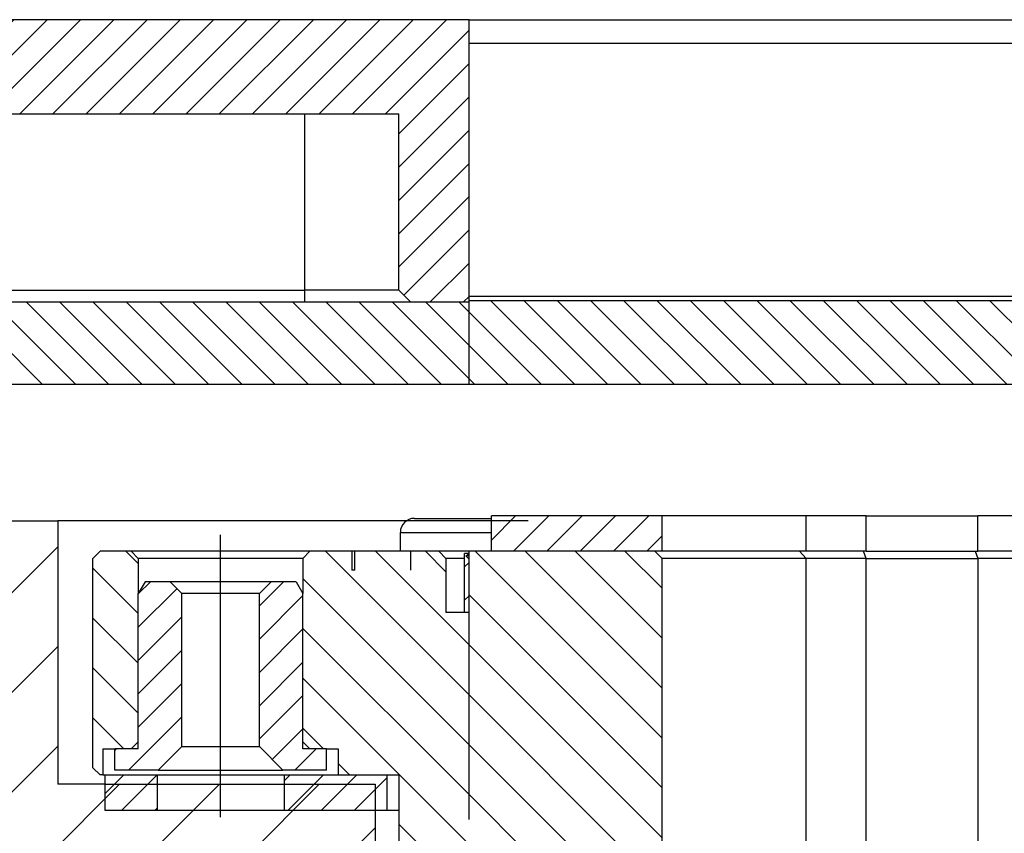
# Model space of a CAD drawing. Extents: x -1765 to 4890, y -3431 to 1272.
# Tile 117 of 189: x 2993 to 3035, y -2485 to -2451. Entities that reach past the tile are written whole.
import ezdxf

# ---------------------------------------------------------------- set-up
doc = ezdxf.new("R2010")
doc.units = 0
for name, pattern in [('DASHED', [15, 7, -8]), ('DOT_CENTER', [14, 12, -1, 0, -1]), ('PHANTOM', [13, 10, -1, 0, -1, 0, -1])]:
    doc.linetypes.add(name, pattern=pattern)
doc.layers.get('0').update_dxf_attribs({"linetype": 'CONTINUOUS'})
doc.layers.add('1', color=7, linetype='CONTINUOUS')
pattern_1 = [(225, (0, 0), (0.70710678, -0.70710678), [])]
pattern_2 = [(-135, (0, 0), (0.70710678, -0.70710678), [])]
pattern_3 = [(135, (0, 0), (-1.0606602, -1.0606602), [])]
pattern_4 = [(135, (0, 0), (-0.70710678, -0.70710678), [])]

# ---------------------------------------------------------------- blocks, each defined once
blk = doc.blocks.new('RING_CARRIER__2', base_point=(2925.83, -2517.051))
at = {"layer": '1', "linetype": 'CONTINUOUS'}
h = blk.add_hatch(dxfattribs=at)
h.set_pattern_fill('USER', color=6, scale=3, angle=45, pattern_type=0)
h.set_pattern_definition([(45, (0, 400), (-2.1213203, 2.1213203), [])])
h.paths.add_polyline_path([(2994.415, -2472.051), (2925.83, -2472.051), (2925.83, -2517.051), (2979.83, -2517.051), (2981.83, -2515.051), (2981.83, -2512.051), (2931.83, -2512.051), (2931.83, -2488.051), (2935.83, -2488.051), (2935.83, -2478.051), (2958.415, -2478.051), (2958.415, -2484.051), (2974.415, -2484.051), (2974.415, -2501.051), (3007.915, -2501.051), (3007.915, -2483.251), (3005.165, -2483.251), (2999.665, -2483.251), (2996.415, -2483.251), (2994.415, -2483.251)])
at = {"color": 6, "linetype": 'CONTINUOUS'}
for p, q in [((2925.83, -2472.051), (2994.415, -2472.051)), ((3014.415, -2472.051), (2994.415, -2472.051)), ((2994.415, -2472.051), (2994.415, -2483.251)), ((2996.415, -2483.251), (2994.415, -2483.251)), ((2996.415, -2483.251), (2999.665, -2483.251)), ((2999.665, -2483.251), (3005.165, -2483.251)), ((3005.165, -2483.251), (3007.915, -2483.251)), ((3007.915, -2483.251), (3007.915, -2501.051))]:
    blk.add_line(p, q, dxfattribs=at)
blk = doc.blocks.new('E7018FA__3', base_point=(3032.193, -2451.751))
blk.add_blockref('RING_CARRIER__2', (2925.83, -2517.051))
blk = doc.blocks.new('E7018C_512_ASSY__4', base_point=(2906.7, -2519.751))
blk.add_blockref('E7018FA__3', (3032.193, -2451.751))
blk = doc.blocks.new('SEC1__5', base_point=(2906.7, -2519.751))
blk.add_blockref('E7018C_512_ASSY__4', (2906.7, -2519.751))
blk = doc.blocks.new('VIEW1_POGO_TOWER__26', base_point=(2887.013, -2814.656))
blk.add_blockref('SEC1__5', (2906.7, -2519.751))
blk = doc.blocks.new('SEC_DD__27', base_point=(3500.99, -2456.251))
blk.add_blockref('VIEW1_POGO_TOWER__26', (2887.013, -2814.656))
blk = doc.blocks.new('D-E6980-90193-1S11B__28', base_point=(3525.638, -2222.889))
at = {"layer": '1'}
blk.add_blockref('SEC_DD__27', (3500.99, -2456.251), dxfattribs=at)
blk = doc.blocks.new('INSULATOR_RING_E7018-25451', base_point=(2996.415, -2482.851))
at = {"linetype": 'CONTINUOUS'}
h = blk.add_hatch(dxfattribs=at)
h.set_pattern_fill('USER', color=1, angle=225, pattern_type=0)
h.set_pattern_definition(pattern_1)
h.paths.add_polyline_path([(2998.64, -2484.351), (2996.415, -2484.351), (2996.415, -2482.851), (2998.64, -2482.851)])
h = blk.add_hatch(dxfattribs=at)
h.set_pattern_fill('USER', color=1, angle=225, pattern_type=0)
h.set_pattern_definition(pattern_1)
h.paths.add_polyline_path([(3006.34, -2482.851), (3008.415, -2482.851), (3008.415, -2484.351), (3004.04, -2484.351), (3004.04, -2482.851)])
at = {"color": 7, "linetype": 'CONTINUOUS'}
for p, q in [((2996.415, -2482.851), (2996.415, -2484.351)), ((2996.415, -2482.851), (2998.64, -2482.851)), ((2998.64, -2482.851), (2998.64, -2484.351)), ((3004.04, -2482.851), (3004.04, -2484.351)), ((3004.04, -2482.851), (3006.34, -2482.851)), ((3006.34, -2482.851), (3008.415, -2482.851)), ((3008.415, -2482.851), (3008.415, -2484.351)), ((2996.415, -2484.351), (2998.64, -2484.351)), ((2998.64, -2484.351), (3001.34, -2484.351)), ((3001.34, -2484.351), (3004.04, -2484.351)), ((3004.04, -2484.351), (3008.415, -2484.351)), ((3008.415, -2484.351), (3008.915, -2484.351))]:
    blk.add_line(p, q, dxfattribs=at)
at = {"color": 6, "linetype": 'CONTINUOUS'}
for p, q in [((2998.64, -2482.851), (3001.34, -2482.851)), ((3001.34, -2482.851), (3004.04, -2482.851))]:
    blk.add_line(p, q, dxfattribs=at)
at = {"color": 7, "linetype": 'DASHED'}
blk.add_line((3008.415, -2482.851), (3008.915, -2482.851), dxfattribs=at)
blk = doc.blocks.new('SCR_M5X16_PAN_INB_051514_5', base_point=(3008.982, -2471.951))
at = {"color": 7, "linetype": 'CONTINUOUS'}
for p, q in [((3009.582, -2471.951), (3012.858, -2471.951)), ((3008.982, -2473.351), (3008.982, -2472.551))]:
    blk.add_line(p, q, dxfattribs=at)
at = {"color": 1, "linetype": 'CONTINUOUS'}
blk.add_line((3008.982, -2472.551), (3012.858, -2472.551), dxfattribs=at)
at = {"color": 7, "linetype": 'CONTINUOUS'}
blk.add_arc((3009.582, -2472.551), 0.6, 90, 180, dxfattribs=at)
blk = doc.blocks.new('SCREW_M5X16_INB_SET', base_point=(3008.982, -2471.951))
blk.add_blockref('SCR_M5X16_PAN_INB_051514_5', (3008.982, -2471.951))
blk = doc.blocks.new('INSULATOR_RING_E7018-25452', base_point=(3012.858, -2471.851))
at = {"linetype": 'CONTINUOUS'}
h = blk.add_hatch(dxfattribs=at)
h.set_pattern_fill('USER', color=1, angle=225, pattern_type=0)
h.set_pattern_definition(pattern_1)
h.paths.add_polyline_path([(3015.93, -2473.351), (3015.813, -2473.351), (3015.671, -2473.351), (3015.634, -2473.351), (3015.504, -2473.351), (3015.481, -2473.351), (3015.443, -2473.351), (3015.417, -2473.351), (3015.311, -2473.351), (3015.19, -2473.351), (3015.104, -2473.351), (3015.052, -2473.351), (3012.858, -2473.351), (3012.858, -2471.851), (3020.107, -2471.851), (3020.107, -2473.351), (3020.09, -2473.351), (3020.076, -2473.351), (3020.045, -2473.351), (3020.029, -2473.351), (3019.977, -2473.351), (3019.942, -2473.351), (3019.94, -2473.351), (3019.891, -2473.351), (3019.807, -2473.351), (3019.805, -2473.351), (3019.77, -2473.351), (3019.615, -2473.351), (3019.579, -2473.351), (3019.503, -2473.351), (3019.371, -2473.351), (3019.356, -2473.351), (3019.22, -2473.351), (3019.208, -2473.351), (3019.139, -2473.351), (3019.114, -2473.351), (3018.963, -2473.351), (3018.903, -2473.351), (3018.759, -2473.351), (3018.755, -2473.351), (3018.646, -2473.351), (3018.498, -2473.351), (3018.476, -2473.351), (3018.459, -2473.351), (3018.438, -2473.351), (3018.233, -2473.351), (3018.228, -2473.351), (3018.21, -2473.351), (3018.057, -2473.351), (3018.032, -2473.351), (3018.031, -2473.351), (3018.025, -2473.351), (3018.018, -2473.351), (3017.931, -2473.351), (3017.9, -2473.351), (3017.877, -2473.351), (3017.875, -2473.351), (3017.84, -2473.351), (3017.813, -2473.351), (3017.709, -2473.351), (3017.707, -2473.351), (3017.706, -2473.351), (3017.7, -2473.351), (3017.655, -2473.351), (3017.647, -2473.351), (3017.635, -2473.351), (3017.632, -2473.351), (3017.587, -2473.351), (3017.581, -2473.351), (3017.5, -2473.351), (3017.494, -2473.351), (3017.449, -2473.351), (3017.439, -2473.351), (3017.374, -2473.351), (3017.353, -2473.351), (3017.218, -2473.351), (3017.182, -2473.351), (3017.106, -2473.351), (3016.959, -2473.351), (3016.917, -2473.351), (3016.862, -2473.351), (3016.743, -2473.351), (3016.721, -2473.351), (3016.531, -2473.351), (3016.506, -2473.351), (3016.383, -2473.351), (3016.381, -2473.351), (3016.249, -2473.351), (3016.244, -2473.351), (3016.041, -2473.351)])
at = {"color": 7, "linetype": 'CONTINUOUS'}
for p, q in [((3020.107, -2471.851), (3012.858, -2471.851)), ((3012.858, -2473.351), (3012.858, -2471.851)), ((3020.107, -2473.351), (3020.107, -2471.851)), ((3026.239, -2471.851), (3020.107, -2471.851)), ((3028.784, -2471.851), (3026.239, -2471.851)), ((3028.784, -2471.851), (3033.53, -2471.851)), ((3035.691, -2471.851), (3033.53, -2471.851)), ((3028.669, -2473.351), (3026.239, -2473.351)), ((3028.784, -2473.351), (3028.669, -2473.351)), ((3028.784, -2473.351), (3032.816, -2473.351)), ((3032.816, -2473.351), (3033.116, -2473.351)), ((3033.116, -2473.351), (3033.32, -2473.351)), ((3033.32, -2473.351), (3033.416, -2473.351)), ((3033.416, -2473.351), (3033.53, -2473.351)), ((3033.589, -2473.351), (3033.53, -2473.351)), ((3035.391, -2473.351), (3033.589, -2473.351))]:
    blk.add_line(p, q, dxfattribs=at)
at = {"color": 1, "linetype": 'CONTINUOUS'}
for p, q in [((3026.239, -2473.351), (3026.239, -2471.851)), ((3028.784, -2473.351), (3028.784, -2471.851)), ((3033.53, -2473.351), (3033.53, -2471.851))]:
    blk.add_line(p, q, dxfattribs=at)
at = {"color": 6, "linetype": 'CONTINUOUS'}
for p, q in [((3015.052, -2473.351), (3012.858, -2473.351)), ((3015.104, -2473.351), (3015.052, -2473.351)), ((3015.19, -2473.351), (3015.104, -2473.351)), ((3015.311, -2473.351), (3015.19, -2473.351)), ((3015.417, -2473.351), (3015.311, -2473.351)), ((3015.443, -2473.351), (3015.417, -2473.351)), ((3015.481, -2473.351), (3015.443, -2473.351)), ((3015.504, -2473.351), (3015.481, -2473.351)), ((3015.634, -2473.351), (3015.504, -2473.351)), ((3015.671, -2473.351), (3015.634, -2473.351)), ((3015.813, -2473.351), (3015.671, -2473.351)), ((3015.93, -2473.351), (3015.813, -2473.351)), ((3016.041, -2473.351), (3015.93, -2473.351)), ((3016.244, -2473.351), (3016.041, -2473.351)), ((3016.249, -2473.351), (3016.244, -2473.351)), ((3016.381, -2473.351), (3016.249, -2473.351)), ((3016.383, -2473.351), (3016.381, -2473.351)), ((3016.506, -2473.351), (3016.383, -2473.351)), ((3016.531, -2473.351), (3016.506, -2473.351)), ((3016.721, -2473.351), (3016.531, -2473.351)), ((3016.743, -2473.351), (3016.721, -2473.351)), ((3016.862, -2473.351), (3016.743, -2473.351)), ((3016.917, -2473.351), (3016.862, -2473.351)), ((3016.959, -2473.351), (3016.917, -2473.351)), ((3017.106, -2473.351), (3016.959, -2473.351)), ((3017.182, -2473.351), (3017.106, -2473.351)), ((3017.218, -2473.351), (3017.182, -2473.351)), ((3017.353, -2473.351), (3017.218, -2473.351)), ((3017.374, -2473.351), (3017.353, -2473.351)), ((3017.439, -2473.351), (3017.374, -2473.351)), ((3017.449, -2473.351), (3017.439, -2473.351)), ((3017.494, -2473.351), (3017.449, -2473.351)), ((3017.5, -2473.351), (3017.494, -2473.351)), ((3017.581, -2473.351), (3017.5, -2473.351)), ((3017.587, -2473.351), (3017.581, -2473.351)), ((3017.632, -2473.351), (3017.587, -2473.351)), ((3017.635, -2473.351), (3017.632, -2473.351)), ((3017.647, -2473.351), (3017.635, -2473.351)), ((3017.655, -2473.351), (3017.647, -2473.351)), ((3017.7, -2473.351), (3017.655, -2473.351)), ((3017.706, -2473.351), (3017.7, -2473.351)), ((3017.707, -2473.351), (3017.706, -2473.351)), ((3017.709, -2473.351), (3017.707, -2473.351)), ((3017.813, -2473.351), (3017.709, -2473.351)), ((3017.84, -2473.351), (3017.813, -2473.351)), ((3017.875, -2473.351), (3017.84, -2473.351)), ((3017.877, -2473.351), (3017.875, -2473.351)), ((3017.9, -2473.351), (3017.877, -2473.351)), ((3017.931, -2473.351), (3017.9, -2473.351)), ((3018.018, -2473.351), (3017.931, -2473.351)), ((3018.025, -2473.351), (3018.018, -2473.351)), ((3018.031, -2473.351), (3018.025, -2473.351)), ((3018.032, -2473.351), (3018.031, -2473.351)), ((3018.057, -2473.351), (3018.032, -2473.351)), ((3018.21, -2473.351), (3018.057, -2473.351)), ((3018.228, -2473.351), (3018.21, -2473.351)), ((3018.233, -2473.351), (3018.228, -2473.351)), ((3018.438, -2473.351), (3018.233, -2473.351)), ((3018.459, -2473.351), (3018.438, -2473.351)), ((3018.476, -2473.351), (3018.459, -2473.351)), ((3018.498, -2473.351), (3018.476, -2473.351)), ((3018.646, -2473.351), (3018.498, -2473.351)), ((3018.755, -2473.351), (3018.646, -2473.351)), ((3018.759, -2473.351), (3018.755, -2473.351)), ((3018.903, -2473.351), (3018.759, -2473.351)), ((3018.963, -2473.351), (3018.903, -2473.351)), ((3019.114, -2473.351), (3018.963, -2473.351)), ((3019.139, -2473.351), (3019.114, -2473.351)), ((3019.208, -2473.351), (3019.139, -2473.351)), ((3019.22, -2473.351), (3019.208, -2473.351)), ((3019.356, -2473.351), (3019.22, -2473.351)), ((3019.371, -2473.351), (3019.356, -2473.351)), ((3019.503, -2473.351), (3019.371, -2473.351)), ((3019.579, -2473.351), (3019.503, -2473.351)), ((3019.615, -2473.351), (3019.579, -2473.351)), ((3019.77, -2473.351), (3019.615, -2473.351)), ((3019.805, -2473.351), (3019.77, -2473.351)), ((3019.807, -2473.351), (3019.805, -2473.351)), ((3019.891, -2473.351), (3019.807, -2473.351)), ((3019.94, -2473.351), (3019.891, -2473.351)), ((3019.942, -2473.351), (3019.94, -2473.351)), ((3019.977, -2473.351), (3019.942, -2473.351)), ((3020.029, -2473.351), (3019.977, -2473.351)), ((3020.045, -2473.351), (3020.029, -2473.351)), ((3020.076, -2473.351), (3020.045, -2473.351)), ((3020.09, -2473.351), (3020.076, -2473.351)), ((3020.107, -2473.351), (3020.09, -2473.351)), ((3020.209, -2473.351), (3020.107, -2473.351)), ((3020.226, -2473.351), (3020.209, -2473.351)), ((3020.28, -2473.351), (3020.226, -2473.351)), ((3020.342, -2473.351), (3020.28, -2473.351)), ((3020.429, -2473.351), (3020.342, -2473.351)), ((3020.465, -2473.351), (3020.429, -2473.351)), ((3020.476, -2473.351), (3020.465, -2473.351)), ((3020.667, -2473.351), (3020.476, -2473.351)), ((3020.741, -2473.351), (3020.667, -2473.351)), ((3020.849, -2473.351), (3020.741, -2473.351)), ((3020.906, -2473.351), (3020.849, -2473.351)), ((3020.912, -2473.351), (3020.906, -2473.351)), ((3020.998, -2473.351), (3020.912, -2473.351)), ((3021.01, -2473.351), (3020.998, -2473.351)), ((3021.117, -2473.351), (3021.01, -2473.351)), ((3021.134, -2473.351), (3021.117, -2473.351)), ((3021.206, -2473.351), (3021.134, -2473.351)), ((3021.214, -2473.351), (3021.206, -2473.351)), ((3021.259, -2473.351), (3021.214, -2473.351)), ((3021.26, -2473.351), (3021.259, -2473.351)), ((3021.265, -2473.351), (3021.26, -2473.351)), ((3021.267, -2473.351), (3021.265, -2473.351)), ((3021.297, -2473.351), (3021.267, -2473.351)), ((3021.348, -2473.351), (3021.297, -2473.351)), ((3021.434, -2473.351), (3021.348, -2473.351)), ((3021.533, -2473.351), (3021.434, -2473.351)), ((3021.584, -2473.351), (3021.533, -2473.351)), ((3021.64, -2473.351), (3021.584, -2473.351)), ((3021.665, -2473.351), (3021.64, -2473.351)), ((3022.064, -2473.351), (3021.665, -2473.351)), ((3022.162, -2473.351), (3022.064, -2473.351)), ((3022.199, -2473.351), (3022.162, -2473.351)), ((3022.207, -2473.351), (3022.199, -2473.351)), ((3025.954, -2473.351), (3022.207, -2473.351)), ((3026.239, -2473.351), (3025.954, -2473.351))]:
    blk.add_line(p, q, dxfattribs=at)
blk = doc.blocks.new('SCREW_M2X6_0515-1602_4', base_point=(3011.765, -2473.551))
at = {"linetype": 'CONTINUOUS'}
h = blk.add_hatch(dxfattribs=at)
h.set_pattern_fill('USER', color=1, angle=-135, pattern_type=0)
h.set_pattern_definition(pattern_2)
h.paths.add_polyline_path([(3011.905, -2473.651), (3011.905, -2473.551), (3011.765, -2473.551), (3011.905, -2473.691)])
at = {"color": 7, "linetype": 'CONTINUOUS'}
for p, q in [((3011.905, -2473.691), (3011.765, -2473.551)), ((3011.905, -2473.551), (3011.765, -2473.551)), ((3011.905, -2473.651), (3011.905, -2473.551)), ((3011.905, -2473.691), (3011.905, -2473.651))]:
    blk.add_line(p, q, dxfattribs=at)
blk = doc.blocks.new('BUSHING', base_point=(3011.715, -2473.451))
at = {"linetype": 'CONTINUOUS'}
h = blk.add_hatch(dxfattribs=at)
h.set_pattern_fill('USER', color=1, angle=-135, pattern_type=0)
h.set_pattern_definition(pattern_2)
h.paths.add_polyline_path([(3011.905, -2473.651), (3011.905, -2473.551), (3011.905, -2473.541), (3011.815, -2473.451), (3011.715, -2473.451), (3011.715, -2475.951), (3011.905, -2475.951), (3011.905, -2473.691)])
at = {"color": 7, "linetype": 'CONTINUOUS'}
for p, q in [((3011.715, -2475.951), (3011.715, -2473.451)), ((3011.815, -2473.451), (3011.715, -2473.451)), ((3011.905, -2473.541), (3011.815, -2473.451)), ((3011.905, -2473.451), (3011.815, -2473.451)), ((3011.905, -2473.541), (3011.905, -2473.451)), ((3011.905, -2473.551), (3011.905, -2473.541)), ((3011.905, -2473.651), (3011.905, -2473.551)), ((3011.905, -2473.691), (3011.905, -2473.651)), ((3011.905, -2475.951), (3011.905, -2473.691)), ((3011.905, -2475.951), (3011.715, -2475.951))]:
    blk.add_line(p, q, dxfattribs=at)
blk = doc.blocks.new('BUSHING_E7018-21751', base_point=(3011.715, -2473.451))
blk.add_blockref('BUSHING', (3011.715, -2473.451))
blk = doc.blocks.new('COMMON_PARTS_SET', base_point=(3011.715, -2447.851))
for name, p in [('INSULATOR_RING_E7018-25452', (3012.858, -2471.851)), ('BUSHING_E7018-21751', (3011.715, -2473.451)), ('SCREW_M2X6_0515-1602_4', (3011.765, -2473.551))]:
    blk.add_blockref(name, p)
blk = doc.blocks.new('BUSHING_E7018-21752', base_point=(2996.84, -2474.651))
at = {"linetype": 'CONTINUOUS'}
h = blk.add_hatch(dxfattribs=at)
h.set_pattern_fill('USER', color=1, angle=225, pattern_type=0)
h.set_pattern_definition(pattern_1)
h.paths.add_polyline_path([(2997.84, -2481.451), (2997.84, -2475.151), (2998.128, -2474.651), (2999.19, -2474.651), (2999.69, -2475.151), (2999.69, -2481.651), (2998.69, -2482.651), (2996.84, -2482.651), (2996.84, -2481.751), (2997.54, -2481.751), (2997.84, -2481.751)])
h = blk.add_hatch(dxfattribs=at)
h.set_pattern_fill('USER', color=1, angle=225, pattern_type=0)
h.set_pattern_definition(pattern_1)
h.paths.add_polyline_path([(3003.49, -2474.651), (3002.99, -2475.151), (3002.99, -2481.651), (3003.99, -2482.651), (3005.84, -2482.651), (3005.84, -2481.751), (3005.14, -2481.751), (3004.84, -2481.751), (3004.84, -2481.451), (3004.84, -2475.151), (3004.551, -2474.651)])
at = {"color": 7, "linetype": 'CONTINUOUS'}
for p, q in [((2998.128, -2474.651), (2997.84, -2475.151)), ((2999.19, -2474.651), (2998.128, -2474.651)), ((2999.69, -2475.151), (2999.19, -2474.651)), ((3003.49, -2474.651), (2999.19, -2474.651)), ((3002.99, -2475.151), (3003.49, -2474.651)), ((3004.551, -2474.651), (3003.49, -2474.651)), ((3004.551, -2474.651), (3004.84, -2475.151)), ((2997.84, -2481.451), (2997.84, -2475.151)), ((2999.69, -2481.651), (2999.69, -2475.151)), ((3002.99, -2475.151), (2999.69, -2475.151)), ((3002.99, -2481.651), (3002.99, -2475.151)), ((3004.84, -2481.451), (3004.84, -2475.151)), ((2997.84, -2481.751), (2997.84, -2481.451)), ((2999.69, -2481.651), (2998.69, -2482.651)), ((2999.69, -2481.651), (3002.99, -2481.651)), ((3002.99, -2481.651), (3003.99, -2482.651)), ((3004.84, -2481.751), (3004.84, -2481.451)), ((2996.84, -2482.651), (2996.84, -2481.751)), ((2997.54, -2481.751), (2996.84, -2481.751)), ((2997.84, -2481.751), (2997.54, -2481.751)), ((3005.14, -2481.751), (3004.84, -2481.751)), ((3005.84, -2481.751), (3005.14, -2481.751)), ((3005.84, -2482.651), (3005.84, -2481.751)), ((2998.69, -2482.651), (2996.84, -2482.651)), ((2998.69, -2482.651), (3003.99, -2482.651)), ((3005.84, -2482.651), (3003.99, -2482.651))]:
    blk.add_line(p, q, dxfattribs=at)
at = {"layer": '1', "color": 1, "linetype": 'DOT_CENTER'}
blk.add_line((3001.34, -2484.651), (3001.34, -2472.151), dxfattribs=at)
blk = doc.blocks.new('BASE_RING_AUTO', base_point=(2995.915, -2473.351))
at = {"linetype": 'CONTINUOUS'}
h = blk.add_hatch(dxfattribs=at)
h.set_pattern_fill('USER', color=4, scale=1.5, angle=135, pattern_type=0)
h.set_pattern_definition(pattern_3)
h.paths.add_polyline_path([(2996.215, -2482.851), (2995.915, -2482.551), (2995.915, -2473.651), (2996.215, -2473.351), (2997.54, -2473.351), (2997.84, -2473.651), (2997.84, -2474.051), (2997.84, -2475.151), (2997.84, -2481.451), (2997.54, -2481.751), (2996.84, -2481.751), (2996.34, -2481.751), (2996.34, -2482.851)])
h = blk.add_hatch(dxfattribs=at)
h.set_pattern_fill('USER', color=4, scale=1.5, angle=135, pattern_type=0)
h.set_pattern_definition(pattern_3)
h.paths.add_polyline_path([(3010.915, -2475.951), (3010.915, -2473.651), (3010.615, -2473.351), (3009.415, -2473.351), (3007.046, -2473.351), (3007.046, -2474.151), (3006.915, -2474.151), (3006.915, -2473.351), (3005.14, -2473.351), (3004.84, -2473.651), (3004.84, -2474.051), (3004.84, -2475.151), (3004.84, -2481.451), (3005.14, -2481.751), (3005.84, -2481.751), (3006.34, -2481.751), (3006.34, -2482.851), (3008.415, -2482.851), (3008.915, -2482.851), (3008.915, -2497.951), (3011.905, -2497.951), (3011.905, -2475.951), (3011.715, -2475.951)])
h = blk.add_hatch(dxfattribs=at)
h.set_pattern_fill('USER', color=4, scale=1.5, angle=135, pattern_type=0)
h.set_pattern_definition(pattern_3)
edge = h.paths.add_edge_path()
edge.add_line((3011.905, -2473.651), (3011.905, -2473.551))
edge.add_line((3011.905, -2473.551), (3011.905, -2473.541))
edge.add_line((3011.905, -2473.541), (3011.905, -2473.451))
edge.add_line((3011.905, -2473.451), (3011.905, -2473.351))
edge.add_line((3011.905, -2473.351), (3012.858, -2473.351))
edge.add_line((3012.858, -2473.351), (3015.052, -2473.351))
edge.add_line((3015.052, -2473.351), (3015.104, -2473.351))
edge.add_line((3015.104, -2473.351), (3015.19, -2473.351))
edge.add_line((3015.19, -2473.351), (3015.311, -2473.351))
edge.add_line((3015.311, -2473.351), (3015.417, -2473.351))
edge.add_line((3015.417, -2473.351), (3015.443, -2473.351))
edge.add_line((3015.443, -2473.351), (3015.481, -2473.351))
edge.add_line((3015.481, -2473.351), (3015.504, -2473.351))
edge.add_line((3015.504, -2473.351), (3015.634, -2473.351))
edge.add_line((3015.634, -2473.351), (3015.671, -2473.351))
edge.add_line((3015.671, -2473.351), (3015.813, -2473.351))
edge.add_line((3015.813, -2473.351), (3015.93, -2473.351))
edge.add_line((3015.93, -2473.351), (3016.041, -2473.351))
edge.add_line((3016.041, -2473.351), (3016.244, -2473.351))
edge.add_line((3016.244, -2473.351), (3016.249, -2473.351))
edge.add_line((3016.249, -2473.351), (3016.381, -2473.351))
edge.add_line((3016.381, -2473.351), (3016.383, -2473.351))
edge.add_line((3016.383, -2473.351), (3016.506, -2473.351))
edge.add_line((3016.506, -2473.351), (3016.531, -2473.351))
edge.add_line((3016.531, -2473.351), (3016.721, -2473.351))
edge.add_line((3016.721, -2473.351), (3016.743, -2473.351))
edge.add_line((3016.743, -2473.351), (3016.862, -2473.351))
edge.add_line((3016.862, -2473.351), (3016.917, -2473.351))
edge.add_line((3016.917, -2473.351), (3016.959, -2473.351))
edge.add_line((3016.959, -2473.351), (3017.106, -2473.351))
edge.add_line((3017.106, -2473.351), (3017.182, -2473.351))
edge.add_line((3017.182, -2473.351), (3017.218, -2473.351))
edge.add_line((3017.218, -2473.351), (3017.353, -2473.351))
edge.add_line((3017.353, -2473.351), (3017.374, -2473.351))
edge.add_line((3017.374, -2473.351), (3017.439, -2473.351))
edge.add_line((3017.439, -2473.351), (3017.449, -2473.351))
edge.add_line((3017.449, -2473.351), (3017.494, -2473.351))
edge.add_line((3017.494, -2473.351), (3017.5, -2473.351))
edge.add_line((3017.5, -2473.351), (3017.581, -2473.351))
edge.add_line((3017.581, -2473.351), (3017.587, -2473.351))
edge.add_line((3017.587, -2473.351), (3017.632, -2473.351))
edge.add_line((3017.632, -2473.351), (3017.635, -2473.351))
edge.add_line((3017.635, -2473.351), (3017.647, -2473.351))
edge.add_line((3017.647, -2473.351), (3017.655, -2473.351))
edge.add_line((3017.655, -2473.351), (3017.7, -2473.351))
edge.add_line((3017.7, -2473.351), (3017.706, -2473.351))
edge.add_line((3017.706, -2473.351), (3017.707, -2473.351))
edge.add_line((3017.707, -2473.351), (3017.709, -2473.351))
edge.add_line((3017.709, -2473.351), (3017.813, -2473.351))
edge.add_line((3017.813, -2473.351), (3017.84, -2473.351))
edge.add_line((3017.84, -2473.351), (3017.875, -2473.351))
edge.add_line((3017.875, -2473.351), (3017.877, -2473.351))
edge.add_line((3017.877, -2473.351), (3017.9, -2473.351))
edge.add_line((3017.9, -2473.351), (3017.931, -2473.351))
edge.add_line((3017.931, -2473.351), (3018.018, -2473.351))
edge.add_line((3018.018, -2473.351), (3018.025, -2473.351))
edge.add_line((3018.025, -2473.351), (3018.031, -2473.351))
edge.add_line((3018.031, -2473.351), (3018.032, -2473.351))
edge.add_line((3018.032, -2473.351), (3018.057, -2473.351))
edge.add_line((3018.057, -2473.351), (3018.21, -2473.351))
edge.add_line((3018.21, -2473.351), (3018.228, -2473.351))
edge.add_line((3018.228, -2473.351), (3018.233, -2473.351))
edge.add_line((3018.233, -2473.351), (3018.438, -2473.351))
edge.add_line((3018.438, -2473.351), (3018.459, -2473.351))
edge.add_line((3018.459, -2473.351), (3018.476, -2473.351))
edge.add_line((3018.476, -2473.351), (3018.498, -2473.351))
edge.add_line((3018.498, -2473.351), (3018.646, -2473.351))
edge.add_line((3018.646, -2473.351), (3018.755, -2473.351))
edge.add_line((3018.755, -2473.351), (3018.759, -2473.351))
edge.add_line((3018.759, -2473.351), (3018.903, -2473.351))
edge.add_line((3018.903, -2473.351), (3018.963, -2473.351))
edge.add_line((3018.963, -2473.351), (3019.114, -2473.351))
edge.add_line((3019.114, -2473.351), (3019.139, -2473.351))
edge.add_line((3019.139, -2473.351), (3019.208, -2473.351))
edge.add_line((3019.208, -2473.351), (3019.22, -2473.351))
edge.add_line((3019.22, -2473.351), (3019.356, -2473.351))
edge.add_line((3019.356, -2473.351), (3019.371, -2473.351))
edge.add_line((3019.371, -2473.351), (3019.503, -2473.351))
edge.add_line((3019.503, -2473.351), (3019.579, -2473.351))
edge.add_line((3019.579, -2473.351), (3019.615, -2473.351))
edge.add_line((3019.615, -2473.351), (3019.77, -2473.351))
edge.add_line((3019.77, -2473.351), (3019.805, -2473.351))
edge.add_spline(control_points=[(3019.805, -2473.351), (3019.856, -2473.401), (3019.956, -2473.501), (3020.057, -2473.601), (3020.107, -2473.651)], knot_values=[0, 0, 0, 0, 0.212901, 0.425803, 0.425803, 0.425803, 0.425803], degree=3, periodic=0)
edge.add_line((3020.107, -2473.651), (3020.107, -2503.051))
edge.add_spline(control_points=[(3020.107, -2503.051), (3020.057, -2503.101), (3019.956, -2503.201), (3019.856, -2503.301), (3019.805, -2503.351)], knot_values=[0, 0, 0, 0, 0.212901, 0.425803, 0.425803, 0.425803, 0.425803], degree=3, periodic=0)
edge.add_line((3019.805, -2503.351), (3011.905, -2503.351))
edge.add_line((3011.905, -2503.351), (3011.905, -2502.151))
edge.add_line((3011.905, -2502.151), (3011.905, -2497.951))
edge.add_line((3011.905, -2497.951), (3011.905, -2475.951))
edge.add_line((3011.905, -2475.951), (3011.905, -2473.691))
edge.add_line((3011.905, -2473.691), (3011.905, -2473.651))
at = {"color": 4, "linetype": 'CONTINUOUS'}
for p, q in [((2996.215, -2473.351), (2995.915, -2473.651)), ((2997.54, -2473.351), (2996.215, -2473.351)), ((2997.84, -2473.651), (2997.54, -2473.351)), ((3005.14, -2473.351), (2997.54, -2473.351)), ((3004.84, -2473.651), (3005.14, -2473.351)), ((3006.915, -2473.351), (3005.14, -2473.351)), ((3006.915, -2473.351), (3006.915, -2474.151)), ((3007.046, -2473.351), (3006.915, -2473.351)), ((3007.046, -2474.151), (3007.046, -2473.351)), ((3009.415, -2473.351), (3007.046, -2473.351)), ((3009.415, -2473.351), (3009.415, -2474.151)), ((3010.615, -2473.351), (3009.415, -2473.351)), ((3011.905, -2473.351), (3010.615, -2473.351)), ((3010.615, -2473.351), (3010.915, -2473.651)), ((3012.858, -2473.351), (3011.905, -2473.351)), ((3011.905, -2473.451), (3011.905, -2473.351)), ((3015.052, -2473.351), (3012.858, -2473.351)), ((3015.104, -2473.351), (3015.052, -2473.351)), ((3015.19, -2473.351), (3015.104, -2473.351)), ((3015.311, -2473.351), (3015.19, -2473.351)), ((3015.417, -2473.351), (3015.311, -2473.351)), ((3015.443, -2473.351), (3015.417, -2473.351)), ((3015.481, -2473.351), (3015.443, -2473.351)), ((3015.504, -2473.351), (3015.481, -2473.351)), ((3015.634, -2473.351), (3015.504, -2473.351)), ((3015.671, -2473.351), (3015.634, -2473.351)), ((3015.813, -2473.351), (3015.671, -2473.351)), ((3015.93, -2473.351), (3015.813, -2473.351)), ((3016.041, -2473.351), (3015.93, -2473.351)), ((3016.244, -2473.351), (3016.041, -2473.351)), ((3016.249, -2473.351), (3016.244, -2473.351)), ((3016.381, -2473.351), (3016.249, -2473.351)), ((3016.383, -2473.351), (3016.381, -2473.351)), ((3016.506, -2473.351), (3016.383, -2473.351)), ((3016.531, -2473.351), (3016.506, -2473.351)), ((3016.721, -2473.351), (3016.531, -2473.351)), ((3016.743, -2473.351), (3016.721, -2473.351)), ((3016.862, -2473.351), (3016.743, -2473.351)), ((3016.917, -2473.351), (3016.862, -2473.351)), ((3016.959, -2473.351), (3016.917, -2473.351)), ((3017.106, -2473.351), (3016.959, -2473.351)), ((3017.182, -2473.351), (3017.106, -2473.351)), ((3017.218, -2473.351), (3017.182, -2473.351)), ((3017.353, -2473.351), (3017.218, -2473.351)), ((3017.374, -2473.351), (3017.353, -2473.351)), ((3017.439, -2473.351), (3017.374, -2473.351)), ((3017.449, -2473.351), (3017.439, -2473.351)), ((3017.494, -2473.351), (3017.449, -2473.351)), ((3017.5, -2473.351), (3017.494, -2473.351)), ((3017.581, -2473.351), (3017.5, -2473.351)), ((3017.587, -2473.351), (3017.581, -2473.351)), ((3017.632, -2473.351), (3017.587, -2473.351)), ((3017.635, -2473.351), (3017.632, -2473.351)), ((3017.647, -2473.351), (3017.635, -2473.351)), ((3017.655, -2473.351), (3017.647, -2473.351)), ((3017.7, -2473.351), (3017.655, -2473.351)), ((3017.706, -2473.351), (3017.7, -2473.351)), ((3017.707, -2473.351), (3017.706, -2473.351)), ((3017.709, -2473.351), (3017.707, -2473.351)), ((3017.813, -2473.351), (3017.709, -2473.351)), ((3017.84, -2473.351), (3017.813, -2473.351)), ((3017.875, -2473.351), (3017.84, -2473.351)), ((3017.877, -2473.351), (3017.875, -2473.351)), ((3017.9, -2473.351), (3017.877, -2473.351)), ((3017.931, -2473.351), (3017.9, -2473.351)), ((3018.018, -2473.351), (3017.931, -2473.351)), ((3018.025, -2473.351), (3018.018, -2473.351)), ((3018.031, -2473.351), (3018.025, -2473.351)), ((3018.032, -2473.351), (3018.031, -2473.351)), ((3018.057, -2473.351), (3018.032, -2473.351)), ((3018.21, -2473.351), (3018.057, -2473.351)), ((3018.228, -2473.351), (3018.21, -2473.351)), ((3018.233, -2473.351), (3018.228, -2473.351)), ((3018.438, -2473.351), (3018.233, -2473.351)), ((3018.459, -2473.351), (3018.438, -2473.351)), ((3018.476, -2473.351), (3018.459, -2473.351)), ((3018.498, -2473.351), (3018.476, -2473.351)), ((3018.646, -2473.351), (3018.498, -2473.351)), ((3018.755, -2473.351), (3018.646, -2473.351)), ((3018.759, -2473.351), (3018.755, -2473.351)), ((3018.903, -2473.351), (3018.759, -2473.351)), ((3018.963, -2473.351), (3018.903, -2473.351)), ((3019.114, -2473.351), (3018.963, -2473.351)), ((3019.139, -2473.351), (3019.114, -2473.351)), ((3019.208, -2473.351), (3019.139, -2473.351)), ((3019.22, -2473.351), (3019.208, -2473.351)), ((3019.356, -2473.351), (3019.22, -2473.351)), ((3019.371, -2473.351), (3019.356, -2473.351)), ((3019.503, -2473.351), (3019.371, -2473.351)), ((3019.579, -2473.351), (3019.503, -2473.351)), ((3019.615, -2473.351), (3019.579, -2473.351)), ((3019.77, -2473.351), (3019.615, -2473.351)), ((3019.805, -2473.351), (3019.77, -2473.351)), ((3025.954, -2473.351), (3026.239, -2473.651)), ((3028.784, -2473.651), (3028.669, -2473.351)), ((3033.416, -2473.351), (3033.53, -2473.651)), ((2995.915, -2482.551), (2995.915, -2473.651)), ((3004.84, -2473.651), (2997.84, -2473.651)), ((2997.84, -2473.651), (2997.84, -2474.051)), ((3004.84, -2473.651), (3004.84, -2474.051)), ((3011.715, -2473.651), (3010.915, -2473.651)), ((3010.915, -2473.651), (3010.915, -2475.951)), ((3020.107, -2503.051), (3020.107, -2473.651)), ((3026.239, -2473.651), (3020.107, -2473.651)), ((3026.239, -2503.051), (3026.239, -2473.651)), ((3028.784, -2473.651), (3026.239, -2473.651)), ((3028.784, -2503.051), (3028.784, -2473.651)), ((3028.784, -2473.651), (3033.53, -2473.651)), ((3033.53, -2473.651), (3033.53, -2503.051)), ((3035.691, -2473.651), (3033.53, -2473.651)), ((2997.84, -2474.051), (2997.84, -2475.151)), ((3004.84, -2474.051), (3004.84, -2475.151)), ((3007.046, -2474.151), (3006.915, -2474.151)), ((2997.84, -2481.451), (2997.84, -2475.151)), ((3004.84, -2481.451), (3004.84, -2475.151)), ((3011.715, -2475.951), (3010.915, -2475.951)), ((3011.905, -2475.951), (3011.715, -2475.951)), ((2997.84, -2481.451), (2997.54, -2481.751)), ((3004.84, -2481.451), (3005.14, -2481.751)), ((2996.34, -2481.751), (2996.34, -2482.851)), ((2996.34, -2481.751), (2996.84, -2481.751)), ((2997.54, -2481.751), (2996.84, -2481.751)), ((3005.84, -2481.751), (3005.14, -2481.751)), ((3005.84, -2481.751), (3006.34, -2481.751)), ((3006.34, -2481.751), (3006.34, -2482.851)), ((2996.215, -2482.851), (2995.915, -2482.551)), ((2996.34, -2482.851), (2996.215, -2482.851)), ((2996.34, -2482.851), (2996.415, -2482.851)), ((3006.34, -2482.851), (3008.415, -2482.851)), ((3008.415, -2482.851), (3008.915, -2482.851)), ((3008.915, -2482.851), (3008.915, -2497.951))]:
    blk.add_line(p, q, dxfattribs=at)
at = {"color": 4, "linetype": 'DASHED'}
for p, q in [((3019.807, -2473.351), (3019.805, -2473.351)), ((3019.891, -2473.351), (3019.807, -2473.351)), ((3019.94, -2473.351), (3019.891, -2473.351)), ((3019.942, -2473.351), (3019.94, -2473.351)), ((3019.977, -2473.351), (3019.942, -2473.351)), ((3020.029, -2473.351), (3019.977, -2473.351)), ((3020.045, -2473.351), (3020.029, -2473.351)), ((3020.076, -2473.351), (3020.045, -2473.351)), ((3020.09, -2473.351), (3020.076, -2473.351)), ((3020.107, -2473.351), (3020.09, -2473.351)), ((3020.209, -2473.351), (3020.107, -2473.351)), ((3020.226, -2473.351), (3020.209, -2473.351)), ((3020.28, -2473.351), (3020.226, -2473.351)), ((3020.342, -2473.351), (3020.28, -2473.351)), ((3020.41, -2473.351), (3020.342, -2473.351)), ((3020.429, -2473.351), (3020.41, -2473.351)), ((3020.465, -2473.351), (3020.429, -2473.351)), ((3020.476, -2473.351), (3020.465, -2473.351)), ((3020.667, -2473.351), (3020.476, -2473.351)), ((3020.741, -2473.351), (3020.667, -2473.351)), ((3020.849, -2473.351), (3020.741, -2473.351)), ((3020.906, -2473.351), (3020.849, -2473.351)), ((3020.912, -2473.351), (3020.906, -2473.351)), ((3020.998, -2473.351), (3020.912, -2473.351)), ((3021.01, -2473.351), (3020.998, -2473.351)), ((3021.117, -2473.351), (3021.01, -2473.351)), ((3021.134, -2473.351), (3021.117, -2473.351)), ((3021.206, -2473.351), (3021.134, -2473.351)), ((3021.214, -2473.351), (3021.206, -2473.351)), ((3021.259, -2473.351), (3021.214, -2473.351)), ((3021.26, -2473.351), (3021.259, -2473.351)), ((3021.265, -2473.351), (3021.26, -2473.351)), ((3021.267, -2473.351), (3021.265, -2473.351)), ((3021.297, -2473.351), (3021.267, -2473.351)), ((3021.348, -2473.351), (3021.297, -2473.351)), ((3021.434, -2473.351), (3021.348, -2473.351)), ((3021.533, -2473.351), (3021.434, -2473.351)), ((3021.584, -2473.351), (3021.533, -2473.351)), ((3021.64, -2473.351), (3021.584, -2473.351)), ((3021.665, -2473.351), (3021.64, -2473.351)), ((3022.064, -2473.351), (3021.665, -2473.351)), ((3022.162, -2473.351), (3022.064, -2473.351)), ((3022.199, -2473.351), (3022.162, -2473.351)), ((3022.207, -2473.351), (3022.199, -2473.351)), ((3025.954, -2473.351), (3022.207, -2473.351)), ((3026.239, -2473.351), (3025.954, -2473.351)), ((3028.669, -2473.351), (3026.239, -2473.351)), ((3028.784, -2473.351), (3028.669, -2473.351)), ((3028.784, -2473.351), (3032.816, -2473.351)), ((3032.816, -2473.351), (3033.116, -2473.351)), ((3033.116, -2473.351), (3033.32, -2473.351)), ((3033.32, -2473.351), (3033.416, -2473.351)), ((3033.416, -2473.351), (3033.53, -2473.351)), ((3033.589, -2473.351), (3033.53, -2473.351)), ((3035.391, -2473.351), (3033.589, -2473.351)), ((3011.905, -2473.541), (3011.905, -2473.451)), ((3011.905, -2473.551), (3011.905, -2473.541)), ((3011.905, -2473.651), (3011.905, -2473.551)), ((3011.905, -2473.691), (3011.905, -2473.651)), ((3011.905, -2475.951), (3011.905, -2473.691)), ((2997.84, -2481.751), (2997.54, -2481.751)), ((3005.14, -2481.751), (3004.84, -2481.751)), ((2996.415, -2482.851), (2998.64, -2482.851)), ((2998.64, -2482.851), (3001.34, -2482.851)), ((3001.34, -2482.851), (3004.04, -2482.851)), ((3004.04, -2482.851), (3006.34, -2482.851))]:
    blk.add_line(p, q, dxfattribs=at)
at = {"color": 4, "linetype": 'PHANTOM'}
blk.add_line((3011.905, -2497.951), (3011.905, -2475.951), dxfattribs=at)
at = {"color": 4, "linetype": 'CONTINUOUS'}
blk.add_open_spline([(3019.805, -2473.351), (3019.856, -2473.401), (3019.906, -2473.451), (3019.956, -2473.501), (3020.007, -2473.551), (3020.057, -2473.601), (3020.107, -2473.651)], degree=3, knots=[0, 0, 0, 0, 0.2129013, 0.2129013, 0.2129013, 0.4258026, 0.4258026, 0.4258026, 0.4258026], dxfattribs=at)
blk = doc.blocks.new('BASE_RING_AUTO_E7018-22551', base_point=(2995.915, -2473.351))
blk.add_blockref('BASE_RING_AUTO', (2995.915, -2473.351))
blk = doc.blocks.new('BASE_RING_AUTO_ASSY_E72551', base_point=(2995.915, -2447.851))
for name, p in [('COMMON_PARTS_SET', (3011.715, -2447.851)), ('SCREW_M5X16_INB_SET', (3008.982, -2471.951)), ('BUSHING_E7018-21752', (2996.84, -2474.651)), ('BASE_RING_AUTO_E7018-22551', (2995.915, -2473.351)), ('INSULATOR_RING_E7018-25451', (2996.415, -2482.851))]:
    blk.add_blockref(name, p)
blk = doc.blocks.new('LOAD_BO_LARGE', base_point=(2942.285, -2462.701))
at = {"linetype": 'CONTINUOUS'}
h = blk.add_hatch(dxfattribs=at)
h.set_pattern_fill('USER', color=3, angle=135, pattern_type=0)
h.set_pattern_definition(pattern_4)
h.paths.add_polyline_path([(2964.415, -2462.751), (2968.915, -2462.751), (2989.295, -2462.751), (3004.915, -2462.751), (3009.415, -2462.751), (3011.905, -2462.751), (3011.905, -2466.251), (2961.795, -2466.251), (2960.395, -2464.851), (2960.395, -2462.751)])
h = blk.add_hatch(dxfattribs=at)
h.set_pattern_fill('USER', color=3, angle=135, pattern_type=0)
h.set_pattern_definition(pattern_4)
h.paths.add_polyline_path([(3012.858, -2466.251), (3022.865, -2466.251), (3024.265, -2466.251), (3025.505, -2466.251), (3026.705, -2466.251), (3027.945, -2466.251), (3029.345, -2466.251), (3030.585, -2466.251), (3031.785, -2466.251), (3033.025, -2466.251), (3034.425, -2466.251), (3035.665, -2466.251), (3036.865, -2466.251), (3038.105, -2466.251), (3039.505, -2466.251), (3040.745, -2466.251), (3041.945, -2466.251), (3043.185, -2466.251), (3044.585, -2466.251), (3045.825, -2466.251), (3047.025, -2466.251), (3048.265, -2466.251), (3049.665, -2466.251), (3050.905, -2466.251), (3052.105, -2466.251), (3053.345, -2466.251), (3054.745, -2466.251), (3055.985, -2466.251), (3057.185, -2466.251), (3058.425, -2466.251), (3059.825, -2466.251), (3061.065, -2466.251), (3062.265, -2466.251), (3063.505, -2466.251), (3064.905, -2466.251), (3069.446, -2466.251), (3070.986, -2466.251), (3070.986, -2462.751), (3070.732, -2462.751), (3069.915, -2462.751), (3068.565, -2462.751), (3067.665, -2462.751), (3064.315, -2462.751), (3055.915, -2462.751), (3051.665, -2462.751), (3049.775, -2462.751), (3049.775, -2462.701), (3011.905, -2462.701), (3011.905, -2462.751), (3011.905, -2466.251)])
at = {"color": 7, "linetype": 'CONTINUOUS'}
for p, q in [((2989.295, -2462.751), (3004.915, -2462.751)), ((3004.915, -2462.751), (3009.415, -2462.751)), ((3009.415, -2462.751), (3011.905, -2462.751)), ((3049.775, -2462.701), (3011.905, -2462.701))]:
    blk.add_line(p, q, dxfattribs=at)
at = {"color": 7, "linetype": 'DASHED'}
blk.add_line((3011.905, -2462.751), (3011.905, -2462.701), dxfattribs=at)
at = {"color": 30, "linetype": 'PHANTOM'}
blk.add_line((3011.905, -2466.251), (3011.905, -2462.751), dxfattribs=at)
at = {"color": 3, "linetype": 'CONTINUOUS'}
for p, q in [((2961.795, -2466.251), (3011.905, -2466.251)), ((3011.905, -2466.251), (3012.858, -2466.251)), ((3012.858, -2466.251), (3022.865, -2466.251)), ((3022.865, -2466.251), (3024.265, -2466.251)), ((3024.265, -2466.251), (3025.505, -2466.251)), ((3025.505, -2466.251), (3026.705, -2466.251)), ((3026.705, -2466.251), (3027.945, -2466.251)), ((3027.945, -2466.251), (3029.345, -2466.251)), ((3029.345, -2466.251), (3030.585, -2466.251)), ((3030.585, -2466.251), (3031.785, -2466.251)), ((3031.785, -2466.251), (3033.025, -2466.251)), ((3033.025, -2466.251), (3034.425, -2466.251)), ((3034.425, -2466.251), (3035.665, -2466.251))]:
    blk.add_line(p, q, dxfattribs=at)
blk = doc.blocks.new('STIFFENER_LARGE_E7018-4160', base_point=(2920.115, -2450.751))
at = {"linetype": 'CONTINUOUS'}
h = blk.add_hatch(dxfattribs=at)
h.set_pattern_fill('USER', color=1, angle=225, pattern_type=0)
h.set_pattern_definition(pattern_1)
h.paths.add_polyline_path([(2964.415, -2462.751), (2964.915, -2462.251), (2964.915, -2454.751), (2968.915, -2454.751), (3004.915, -2454.751), (3008.915, -2454.751), (3008.915, -2462.251), (3009.415, -2462.751), (3011.905, -2462.751), (3011.905, -2462.701), (3011.905, -2450.751), (2960.295, -2450.751), (2960.045, -2451.001), (2960.045, -2462.501), (2960.295, -2462.751), (2960.395, -2462.751)])
at = {"color": 7, "linetype": 'CONTINUOUS'}
for p, q in [((3011.905, -2450.751), (2960.295, -2450.751)), ((3011.905, -2462.701), (3011.905, -2450.751)), ((3011.905, -2450.751), (3045.775, -2450.751)), ((3011.905, -2451.751), (3045.775, -2451.751)), ((2968.915, -2454.751), (3004.915, -2454.751)), ((3004.915, -2454.751), (3008.915, -2454.751)), ((3008.915, -2462.251), (3008.915, -2454.751)), ((2968.915, -2462.251), (3004.915, -2462.251)), ((3008.915, -2462.251), (3004.915, -2462.251)), ((3009.415, -2462.751), (3008.915, -2462.251)), ((3009.415, -2462.751), (3011.905, -2462.751)), ((3011.905, -2462.501), (3035.431, -2462.501)), ((3011.905, -2462.751), (3011.905, -2462.701))]:
    blk.add_line(p, q, dxfattribs=at)
at = {"color": 1, "linetype": 'CONTINUOUS'}
for p, q in [((3004.915, -2462.251), (3004.915, -2454.751)), ((3004.915, -2462.751), (3004.915, -2462.251))]:
    blk.add_line(p, q, dxfattribs=at)
at = {"color": 7, "linetype": 'DASHED'}
for p, q in [((2989.295, -2462.751), (3004.915, -2462.751)), ((3004.915, -2462.751), (3009.415, -2462.751))]:
    blk.add_line(p, q, dxfattribs=at)
blk = doc.blocks.new('STIFFENER_ASSY_LARGE_E4160', base_point=(2906.615, -2447.951))
blk.add_blockref('STIFFENER_LARGE_E7018-4160', (2920.115, -2450.751))
blk = doc.blocks.new('LOAD_BO_ASSY_LARGE', base_point=(2906.615, -2447.951))
for name, p in [('STIFFENER_ASSY_LARGE_E4160', (2906.615, -2447.951)), ('LOAD_BO_LARGE', (2942.285, -2462.701))]:
    blk.add_blockref(name, p)
blk = doc.blocks.new('WPIF_12INCH', base_point=(2906.615, -2447.851))
for name, p in [('LOAD_BO_ASSY_LARGE', (2906.615, -2447.951)), ('BASE_RING_AUTO_ASSY_E72551', (2995.915, -2447.851))]:
    blk.add_blockref(name, p)
blk = doc.blocks.new('B-B', base_point=(3030.161, -2455.88))
blk.add_blockref('WPIF_12INCH', (2906.615, -2447.851))
blk = doc.blocks.new('1', base_point=(2845.413, -2487.084))
blk.add_blockref('B-B', (3030.161, -2455.88))
blk = doc.blocks.new('E7018-90050', base_point=(2906.615, -2573.992))
at = {"layer": '1'}
blk.add_blockref('1', (2845.413, -2487.084), dxfattribs=at)

msp = doc.modelspace()

# ---------------------------------------------------------------- block references
for name, p in [('D-E6980-90193-1S11B__28', (3525.638, -2222.889)), ('E7018-90050', (2906.615, -2573.992))]:
    msp.add_blockref(name, p)

doc.saveas('drawing.dxf')
